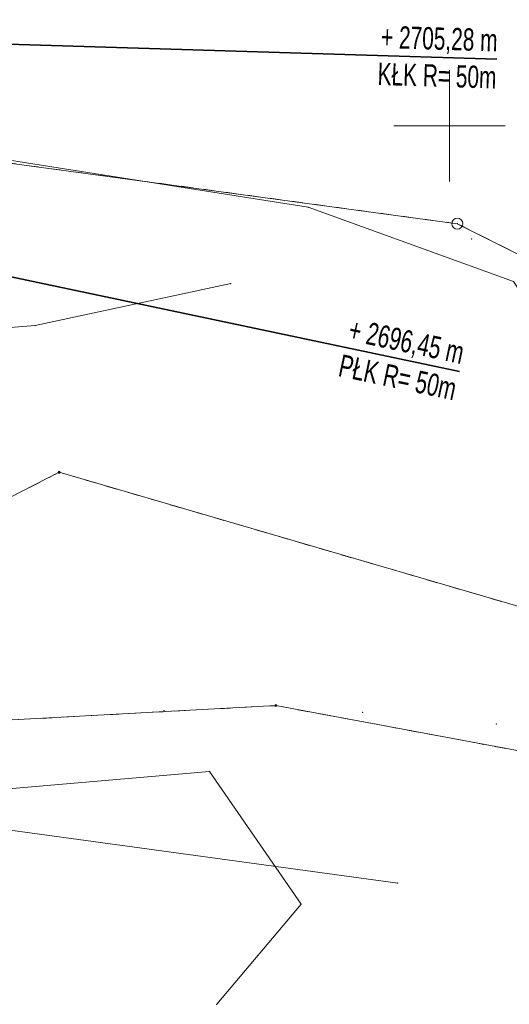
# Model space of a CAD drawing. Extents: x 6456700 to 6518119, y 5963420 to 5980059.
# Tile 214 of 256: x 6512499 to 6512521, y 5966260 to 5966304. Entities that reach past the tile are written whole.
import ezdxf

# ---------------------------------------------------------------- set-up
doc = ezdxf.new("R2010")
doc.units = 0
doc.header["$MEASUREMENT"] = 0
doc.linetypes.add('L_0_03', pattern=[1, 0.5, -0.5])
doc.layers.get('0').update_dxf_attribs({"color": 2, "linetype": 'CONTINUOUS', "lineweight": 5})
for name, color, linetype, lineweight in [('18mm Kreska ciągła', 7, 'CONTINUOUS', 18), ('202_punkt_graniczny', 7, 'CONTINUOUS', 18), ('203_punkt_graniczny', 7, 'CONTINUOUS', 18), ('218_kontur_uzytku_gruntowego', 96, 'L_0_03', 18), ('219_dzialka_ewidencyjna', 7, 'CONTINUOUS', 18), ('35mm Ciągła', 7, 'CONTINUOUS', 35), ('ogrodzenie_trwale', 7, 'CONTINUOUS', 18), ('przewod_telekomunikacyjny_podziemny', 7, 'CONTINUOUS', 18), ('przewod_wodociagowy', 7, 'CONTINUOUS', 18), ('siatka_krzyrzy', 7, 'CONTINUOUS', 18)]:
    doc.layers.add(name, color=color, linetype=linetype, lineweight=lineweight)
doc.styles.add('Znaczniki', font='GOTHIC.TTF', dxfattribs={"width": 0.7})

# ---------------------------------------------------------------- blocks, each defined once
blk = doc.blocks.new('mdcp_nowa')
at = {"layer": '203_punkt_graniczny', "linetype": 'Continuous', "lineweight": 18, "true_color": 0x000000}
for points in [[(6495232.48, 5982734.385, 1), (6495232.48, 5982734.475, 1)], [(6495242.21, 5982723.905, 1), (6495242.21, 5982723.995, 1)]]:
    blk.add_hatch(color=18, dxfattribs=at).paths.add_polyline_path(points)
at = {"layer": '202_punkt_graniczny', "color": 7, "linetype": 'Continuous', "lineweight": 18}
blk.add_circle((6495250.35, 5982745.6), 0.25, dxfattribs=at)
at = {"layer": '202_punkt_graniczny'}
blk.add_point((6495250.35, 5982745.6), dxfattribs=at)
at = {"layer": '203_punkt_graniczny', "color": 7, "linetype": 'Continuous', "lineweight": 18}
for centre in [(6495232.48, 5982734.43), (6495242.21, 5982723.95)]:
    blk.add_circle(centre, 0.045, dxfattribs=at)
at = {"layer": '203_punkt_graniczny'}
for p in [(6495232.48, 5982734.43), (6495242.21, 5982723.95)]:
    blk.add_point(p, dxfattribs=at)
at = {"layer": '218_kontur_uzytku_gruntowego', "lineweight": 18, "flags": 128}
for points in [[(6495250.35, 5982745.6), (6495223.28, 5982749.27)], [(6495257.16, 5982742.18), (6495250.35, 5982745.6)], [(6495232.48, 5982734.43), (6495226.95, 5982731.6)], [(6495262.9, 5982725.54), (6495232.48, 5982734.43)], [(6495217.68, 5982722.62), (6495242.21, 5982723.95)], [(6495242.21, 5982723.95), (6495253.37, 5982721.87)]]:
    blk.add_lwpolyline(points, dxfattribs=at)
at = {"layer": '218_kontur_uzytku_gruntowego'}
for p in [(6495250.35, 5982745.6), (6495250.35, 5982745.6), (6495250.35, 5982745.6), (6495250.35, 5982745.6), (6495232.48, 5982734.43), (6495232.48, 5982734.43), (6495232.48, 5982734.43), (6495232.48, 5982734.43), (6495242.21, 5982723.95), (6495242.21, 5982723.95), (6495242.21, 5982723.95), (6495242.21, 5982723.95)]:
    blk.add_point(p, dxfattribs=at)
at = {"layer": '219_dzialka_ewidencyjna', "color": 3, "linetype": 'Continuous', "lineweight": 18, "flags": 128}
for points in [[(6495223.28, 5982749.27), (6495250.35, 5982745.6)], [(6495250.35, 5982745.6), (6495262.28, 5982739.62)], [(6495226.95, 5982731.6), (6495232.48, 5982734.43)], [(6495262.9, 5982725.54), (6495232.48, 5982734.43)], [(6495217.68, 5982722.62), (6495242.21, 5982723.95)], [(6495242.21, 5982723.95), (6495253.37, 5982721.87)]]:
    blk.add_lwpolyline(points, dxfattribs=at)
at = {"layer": '219_dzialka_ewidencyjna', "color": 3}
for p in [(6495250.35, 5982745.6), (6495250.35, 5982745.6), (6495232.48, 5982734.43), (6495232.48, 5982734.43), (6495242.21, 5982723.95), (6495242.21, 5982723.95)]:
    blk.add_point(p, dxfattribs=at)
at = {"layer": 'ogrodzenie_trwale'}
for p in [(6495250.99, 5982744.91), (6495237.18, 5982723.72), (6495246.11, 5982723.65), (6495252.11, 5982723.12)]:
    blk.add_point(p, dxfattribs=at)
at = {"layer": 'przewod_telekomunikacyjny_podziemny', "color": 30, "linetype": 'Continuous', "lineweight": 18, "flags": 128}
for points in [[(6495220.81, 5982801.32), (6495222.47, 5982799.87), (6495220.83, 5982781.87), (6495219.79, 5982758.53), (6495219.29, 5982750.17), (6495218.43, 5982738.54), (6495215.29, 5982724.28), (6495215.56, 5982719.74), (6495216.64, 5982719.05), (6495239.23, 5982720.99), (6495243.34, 5982715.03), (6495239.55, 5982710.53)], [(6495219.29, 5982750.17), (6495243.66, 5982746.34), (6495252.87, 5982743.01), (6495254.9, 5982739.92)]]:
    blk.add_lwpolyline(points, dxfattribs=at)
at = {"layer": 'przewod_telekomunikacyjny_podziemny'}
for p in [(6495243.66, 5982746.34), (6495239.23, 5982720.99), (6495243.34, 5982715.03), (6495239.55, 5982710.53)]:
    blk.add_point(p, dxfattribs=at)
at = {"layer": 'przewod_wodociagowy', "color": 5, "linetype": 'Continuous', "lineweight": 18, "flags": 128}
for points in [[(6495196.81, 5982730.4), (6495218.5, 5982740), (6495231.4, 5982741.02), (6495240.18, 5982742.91)], [(6495199.71, 5982728.58), (6495215.49, 5982720.38), (6495247.68, 5982715.98)]]:
    blk.add_lwpolyline(points, dxfattribs=at)
at = {"layer": 'przewod_wodociagowy'}
for p in [(6495240.18, 5982742.91), (6495231.4, 5982741.02), (6495247.68, 5982715.98)]:
    blk.add_point(p, dxfattribs=at)
at = {"layer": 'siatka_krzyrzy', "linetype": 'Continuous', "lineweight": 18, "flags": 128}
for points in [[(6495250, 5982747.5), (6495250, 5982752.5)], [(6495247.5, 5982750), (6495252.5, 5982750)]]:
    blk.add_lwpolyline(points, dxfattribs=at)

msp = doc.modelspace()

# ---------------------------------------------------------------- block references
at = {"linetype": 'ByBlock'}
msp.add_blockref('mdcp_nowa', (17268.786, -16450.998), dxfattribs=at)

# ---------------------------------------------------------------- next in the draw order: linework, layer by layer
at = {"layer": '35mm Ciągła'}
for p, q in [((6512490.933, 5966302.921), (6512520.919, 5966301.998)), ((6512489.888, 5966294.163), (6512519.24, 5966287.962))]:
    msp.add_line(p, q, dxfattribs=at)

# ---------------------------------------------------------------- next in the draw order: texts
at = {"layer": '18mm Kreska ciągła', "char_height": 1, "attachment_point": 6, "style": 'Znaczniki'}
for s, insert, rotation in [('+ 2705,28 m\\PKŁK R= 50m', (6512520.919, 5966301.998), 358.2374), ('+ 2696,45 m\\PPŁK R= 50m', (6512519.24, 5966287.962), 348.0707)]:
    msp.add_mtext(s, dxfattribs=dict(at, insert=insert, rotation=rotation))

doc.saveas('drawing.dxf')
